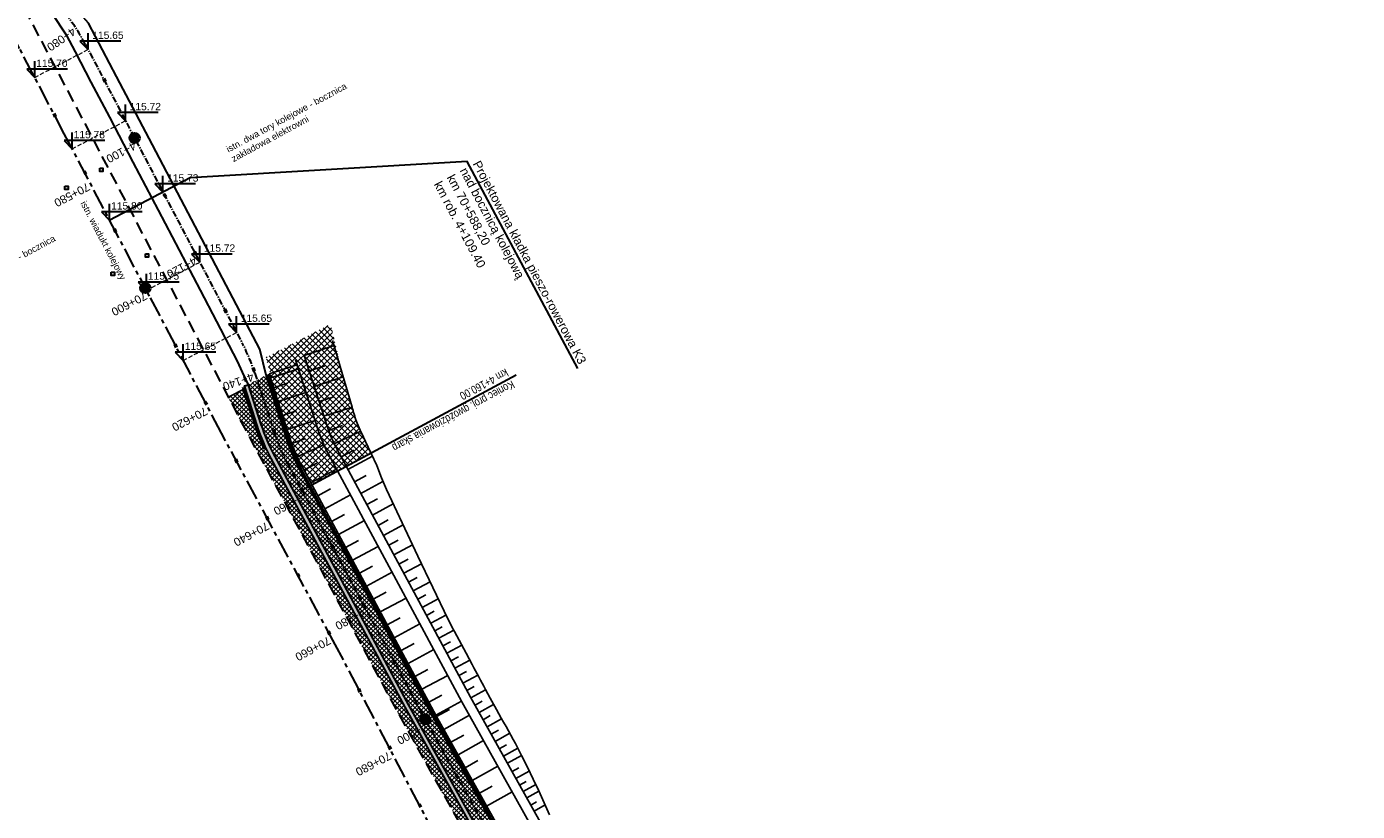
# Model space of a CAD drawing. Header units: metres. Extents: x 7529682 to 7533704, y 5721210 to 5727842.
# Tile 5 of 64: x 7531608 to 7531812, y 5724072 to 5724193. Entities that reach past the tile are written whole.
import ezdxf

# ---------------------------------------------------------------- set-up
doc = ezdxf.new("R2010")
doc.units = ezdxf.units.M
doc.linetypes.add('CENTER', pattern=[50.8, 31.75, -6.35, 6.35, -6.35])
doc.linetypes.add('HIDDEN', pattern=[9.525, 6.35, -3.175])
for name, color, linetype in [('C-DROGI-SYTUACJA-ETYKIETY', 7, 'Continuous'), ('C-TEREN-ETYKIETY', 7, 'Continuous'), ('D-hatch-pobocza', 131, 'Continuous'), ('D-pobocza', 7, 'Continuous'), ('D-skarpa', 7, 'Continuous'), ('D-skarpa-kreskowanie', 7, 'Continuous')]:
    doc.layers.add(name, color=color, linetype=linetype)
for name, color, linetype, lineweight, true_color in [('D-bariery', 7, 'FENCELINE2', 30, 0xff0f0f), ('D-hatch-ciag-pieszo-rowerowy', 7, 'Continuous', 13, 0xff9f80), ('D-hatch-gwozdziowanie', 7, 'Continuous', 13, 0xffc824)]:
    doc.layers.add(name, color=color, linetype=linetype, lineweight=lineweight, true_color=true_color)
for name, color, linetype, lineweight in [('D-krawędzie', 7, 'Continuous', 30), ('D-obrzeża', 7, 'Continuous', 30), ('D-opisy', 7, 'Continuous', 30), ('D-oś', 10, 'CENTER', 30), ('D-ścieki', 7, 'Continuous', 30)]:
    doc.layers.add(name, color=color, linetype=linetype, lineweight=lineweight)
doc.layers.add('poprzeczki', color=7, linetype='Continuous', true_color=0x0000c7)
doc.styles.add('2mm08', font='arial.ttf', dxfattribs={"width": 0.8})
doc.styles.get("Standard").update_dxf_attribs({"font": 'arial.ttf'})
doc.linetypes.add('FENCELINE2', pattern='A,6.35,-2.54,[132,ltypeshp.shx,S=2.54,R=0,X=-2.54,Y=0],-2.54,25.4', length=36.83)
pattern_1 = [(45, (0, 0), (-0.33675960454, 0.33675960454), []), (135, (0, 0), (-0.33675960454, -0.33675960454), [])]

# ---------------------------------------------------------------- blocks, each defined once
blk = doc.blocks.new('kilometraz')
at = {"linetype": 'ByBlock', "lineweight": -2}
blk.add_hatch(color=0, dxfattribs=at).paths.add_polyline_path([(0, -0.28125, 0.41421356), (0.28125, 0, 0.41421356), (0, 0.28125)])
at = {"color": 0, "linetype": 'ByBlock', "lineweight": -2}
blk.add_line((0, 0.28125), (0, -0.28125), dxfattribs=at)
blk.add_circle((0, 0), 0.28125, dxfattribs=at)
blk = doc.blocks.new('AeccTickLine')
at = {"color": 0, "linetype": 'ByBlock', "lineweight": -2}
blk.add_line((0, 1), (0, -1), dxfattribs=at)
blk = doc.blocks.new('kota')
at = {"color": 0, "linetype": 'ByBlock', "lineweight": -2}
for p, q in [((0, 0), (0, 1)), ((2, 0.5), (-0.5, 0.5)), ((-0.5, 0.5), (0, 0))]:
    blk.add_line(p, q, dxfattribs=at)

msp = doc.modelspace()

# ---------------------------------------------------------------- hatches: boundary and pattern name
at = {"layer": 'D-hatch-ciag-pieszo-rowerowy'}
h = msp.add_hatch(dxfattribs=at)
h.set_pattern_fill('ANSI37', color=256, scale=0.15, style=0)
h.set_pattern_definition(pattern_1)
edge = h.paths.add_edge_path()
edge.add_line((7531644.77, 5724139.26), (7531642.01, 5724137.81))
edge.add_arc((7531613.48, 5724128.52), 30, 18.0068, 18.0431, ccw=False)
edge.add_line((7531642.01, 5724137.79), (7531643.99, 5724131.72))
edge.add_arc((7531672.52, 5724141), 30, 198.0068, 208.2899)
edge.add_line((7531646.1, 5724126.78), (7531649.99, 5724119.54))
edge.add_line((7531649.99, 5724119.54), (7531652.86, 5724119.41))
edge.add_line((7531652.86, 5724119.41), (7531649.91, 5724124.9))
edge.add_arc((7531674.12, 5724137.94), 27.5, 198.0068, 208.2899, ccw=False)
edge.add_line((7531647.97, 5724129.44), (7531644.77, 5724139.26))
h = msp.add_hatch(dxfattribs=at)
h.set_pattern_fill('ANSI37', color=256, scale=0.15, style=0)
h.set_pattern_definition(pattern_1)
h.paths.add_polyline_path([(7531670.46, 5724086.72), (7531652.86, 5724119.41), (7531649.99, 5724119.54), (7531666.66, 5724088.58), (7531679.39, 5724065.76), (7531684.87, 5724055.95), (7531688.52, 5724049.12), (7531697.22, 5724032.63), (7531705.52, 5724016.85), (7531710.98, 5724006.44), (7531717.73, 5723993.61), (7531720.61, 5723993.5), (7531714.8, 5724004.55), (7531709.34, 5724014.95), (7531701.04, 5724030.73), (7531692.33, 5724047.23), (7531688.67, 5724054.08), (7531683.18, 5724063.92)])
at = {"layer": 'D-hatch-gwozdziowanie'}
h = msp.add_hatch(dxfattribs=at)
h.set_pattern_fill('ANSI37', color=256, scale=0.2, style=0)
h.set_pattern_definition([(45, (0, 0), (-0.449012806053, 0.449012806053), []), (135, (0, 0), (-0.449012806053, -0.449012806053), [])])
h.paths.add_polyline_path([(7531660.16, 5724128.85), (7531660.86, 5724127.35), (7531651.79, 5724122.46), (7531649.85, 5724126.12), (7531648.98, 5724128.09), (7531648.38, 5724129.79), (7531647.71, 5724131.86), (7531646.07, 5724136.89), (7531644.76, 5724142.01), (7531649.03, 5724144.2), (7531650.36, 5724144.89), (7531654.68, 5724147.14), (7531656.49, 5724139.5), (7531657.86, 5724134.85), (7531658.47, 5724132.72), (7531659.25, 5724130.68)])
at = {"layer": 'D-hatch-pobocza'}
h = msp.add_hatch(dxfattribs=at)
h.set_pattern_fill('ANSI37', color=256, scale=0.15, style=0)
h.set_pattern_definition(pattern_1)
h.paths.add_polyline_path([(7531641.56, 5724137.25), (7531638.97, 5724135.9), (7531641.01, 5724132.02), (7531664.91, 5724087.62), (7531677.64, 5724064.79), (7531683.11, 5724054.99), (7531686.75, 5724048.18), (7531695.45, 5724031.7), (7531703.75, 5724015.92), (7531709.21, 5724005.51), (7531719.39, 5723986.15), (7531726.3, 5723973), (7531732.74, 5723960.74), (7531735.13, 5723956.19), (7531735.64, 5723955.22), (7531738.92, 5723952.15), (7531736.41, 5723957), (7531736.31, 5723956.96), (7531727.53, 5723973.65), (7531720.63, 5723986.8), (7531710.45, 5724006.17), (7531704.99, 5724016.57), (7531696.69, 5724032.35), (7531687.99, 5724048.84), (7531684.34, 5724055.66), (7531678.87, 5724065.47), (7531666.13, 5724088.29), (7531645.57, 5724126.5, -0.044899), (7531643.41, 5724131.54)])
at = {"layer": 'D-ścieki', "linetype": 'ByBlock', "true_color": 0x00cccc}
h = msp.add_hatch(color=132, dxfattribs=at)
edge = h.paths.add_edge_path()
edge.add_line((7531642.01, 5724137.81), (7531641.44, 5724137.63))
edge.add_line((7531641.44, 5724137.63), (7531643.41, 5724131.54))
edge.add_arc((7531672.52, 5724141), 30.6, 198.0068, 208.2899)
edge.add_line((7531645.57, 5724126.5), (7531666.13, 5724088.29))
edge.add_line((7531666.13, 5724088.29), (7531678.87, 5724065.47))
edge.add_line((7531678.87, 5724065.47), (7531684.34, 5724055.66))
edge.add_line((7531684.34, 5724055.66), (7531687.99, 5724048.84))
edge.add_line((7531687.99, 5724048.84), (7531696.69, 5724032.35))
edge.add_line((7531696.69, 5724032.35), (7531704.99, 5724016.57))
edge.add_line((7531704.99, 5724016.57), (7531710.45, 5724006.17))
edge.add_line((7531710.45, 5724006.17), (7531727.53, 5723973.65))
edge.add_line((7531727.53, 5723973.65), (7531736.31, 5723956.96))
edge.add_line((7531736.31, 5723956.96), (7531737.42, 5723957.41))
edge.add_line((7531737.42, 5723957.41), (7531737.21, 5723957.86))
edge.add_line((7531737.21, 5723957.86), (7531736.63, 5723957.63))
edge.add_line((7531736.63, 5723957.63), (7531728.07, 5723973.93))
edge.add_line((7531728.07, 5723973.93), (7531710.98, 5724006.44))
edge.add_line((7531710.98, 5724006.44), (7531705.52, 5724016.85))
edge.add_line((7531705.52, 5724016.85), (7531697.22, 5724032.63))
edge.add_line((7531697.22, 5724032.63), (7531688.52, 5724049.12))
edge.add_line((7531688.52, 5724049.12), (7531684.87, 5724055.95))
edge.add_line((7531684.87, 5724055.95), (7531679.39, 5724065.76))
edge.add_line((7531679.39, 5724065.76), (7531666.66, 5724088.58))
edge.add_line((7531666.66, 5724088.58), (7531646.1, 5724126.78))
edge.add_arc((7531672.52, 5724141), 30, 198.0068, 208.2899, ccw=False)
edge.add_line((7531643.99, 5724131.72), (7531642.01, 5724137.79))
edge.add_arc((7531613.48, 5724128.52), 30, 18.0068, 18.0431)

# ---------------------------------------------------------------- linework, layer by layer
at = {"layer": 'C-TEREN-ETYKIETY', "color": 212, "linetype": 'HIDDEN', "lineweight": 13, "ltscale": 0.1, "true_color": 0xe000e0}
for points in [[(7531609.25, 5724185.02), (7531617.44, 5724189.32)], [(7531615, 5724174.06), (7531623.19, 5724178.36)], [(7531628.93, 5724167.4), (7531620.74, 5724163.11)], [(7531626.4, 5724152.33), (7531634.59, 5724156.63)], [(7531632.05, 5724141.55), (7531640.24, 5724145.85)]]:
    msp.add_lwpolyline(points, dxfattribs=at)
at = {"layer": 'D-bariery', "ltscale": 0.05, "flags": 128}
for points in [[(7531734.88, 5723966.87), (7531732.11, 5723972.15), (7531725.2, 5723985.29), (7531715.03, 5724004.66), (7531709.56, 5724015.07), (7531701.26, 5724030.85), (7531692.55, 5724047.35), (7531688.89, 5724054.2), (7531683.4, 5724064.04), (7531670.68, 5724086.84), (7531650.13, 5724125.02, -0.044899), (7531648.21, 5724129.51), (7531645, 5724139.38)], [(7531641.16, 5724137.37, -0.000554), (7531641.18, 5724137.31), (7531643.08, 5724131.43, 0.025018), (7531644.45, 5724127.91)]]:
    msp.add_lwpolyline(points, format="xyb", dxfattribs=at)
at = {"layer": 'D-krawędzie', "linetype": 'HIDDEN', "ltscale": 0.3, "flags": 128}
msp.add_lwpolyline([(7530572.01, 5726166.06), (7530599.74, 5726113.52), (7530641.56, 5726032.01), (7530660.96, 5725995.07), (7530689.13, 5725941.54), (7530707.34, 5725907.03), (7530725.26, 5725873.09), (7530743.97, 5725837.65), (7530770.53, 5725787.12), (7530787.86, 5725754.27), (7530809.9, 5725712.54), (7530824.74, 5725684.39), (7530840.86, 5725653.69), (7530860.68, 5725616.15), (7530865.28, 5725607.39), (7530878.05, 5725583.08), (7530918.17, 5725507.18), (7530950.16, 5725446.31), (7530993.42, 5725364.26), (7531022.77, 5725308.72), (7531053.81, 5725249.87), (7531081.17, 5725197.87), (7531103.9, 5725154.54), (7531128.12, 5725108.45), (7531149.3, 5725068.25), (7531167.38, 5725033.77), (7531197.16, 5724976.99), (7531228.15, 5724918.03), (7531253.15, 5724870.49), (7531286.8, 5724806.65), (7531306.74, 5724768.66), (7531335.09, 5724714.65), (7531357.32, 5724672.44), (7531373.64, 5724641.45), (7531392.16, 5724606), (7531418.48, 5724555.85), (7531439.73, 5724515.58), (7531476.36, 5724446.19), (7531491.8, 5724416.76), (7531531.9, 5724339.93), (7531557.23, 5724291.66), (7531569.85, 5724267.58), (7531591.38, 5724226.55), (7531610, 5724191.1), (7531616.88, 5724178), (7531629.98, 5724153.03), (7531641.01, 5724132.02), (7531664.91, 5724087.62), (7531677.64, 5724064.79), (7531683.11, 5724054.99), (7531686.75, 5724048.18), (7531695.45, 5724031.7), (7531703.75, 5724015.92), (7531709.21, 5724005.51), (7531719.39, 5723986.15), (7531726.3, 5723973), (7531732.74, 5723960.74), (7531735.13, 5723956.19)], dxfattribs=at)
at = {"layer": 'D-krawędzie', "color": 7, "linetype": 'ByBlock'}
for points in [[(7531644.77, 5724139.26), (7531643.8, 5724143.27), (7531640.72, 5724149.13), (7531632.8, 5724164.24), (7531627.34, 5724174.65), (7531621.82, 5724185.17), (7531617.52, 5724193.35), (7531616.32, 5724194.71), (7531614.79, 5724196.44)], [(7531611.85, 5724194.89), (7531614.07, 5724191.54), (7531615.43, 5724188.94), (7531617.87, 5724184.29), (7531620.7, 5724178.91), (7531624.33, 5724171.98), (7531628.19, 5724164.62), (7531632.48, 5724156.45), (7531634.64, 5724152.34), (7531637.15, 5724147.55), (7531640.35, 5724141.46), (7531641.12, 5724139.76), (7531642.01, 5724137.81)]]:
    msp.add_lwpolyline(points, dxfattribs=at)
at = {"layer": 'D-krawędzie'}
for points in [[(7531619.22, 5724171.06), (7531619.72, 5724171.06), (7531619.72, 5724170.56), (7531619.22, 5724170.56)], [(7531613.87, 5724168.3), (7531614.37, 5724168.3), (7531614.37, 5724167.8), (7531613.87, 5724167.8)], [(7531626.23, 5724157.92), (7531626.73, 5724157.92), (7531626.73, 5724157.42), (7531626.23, 5724157.42)], [(7531621, 5724155.1), (7531621.5, 5724155.1), (7531621.5, 5724154.6), (7531621, 5724154.6)]]:
    msp.add_lwpolyline(points, close=True, dxfattribs=at)
at = {"layer": 'D-obrzeża'}
msp.add_lwpolyline([(7531780.89, 5723900.51), (7531779.43, 5723903.07, 0.118613), (7531777.82, 5723904.77), (7531765.06, 5723913.08, -0.200916), (7531758.55, 5723922.66), (7531755.44, 5723937.94, 0.1118), (7531751.82, 5723946), (7531743.06, 5723957.61, 0.048597), (7531740.44, 5723960.47), (7531738.44, 5723962.26, -0.089262), (7531734.08, 5723967.85), (7531731.89, 5723972.03), (7531724.98, 5723985.18), (7531714.8, 5724004.55), (7531709.34, 5724014.95), (7531701.04, 5724030.73), (7531692.33, 5724047.23), (7531688.67, 5724054.08), (7531683.18, 5724063.92), (7531670.46, 5724086.72), (7531649.91, 5724124.9, -0.044899), (7531647.97, 5724129.44), (7531644.77, 5724139.26)], format="xyb", dxfattribs=at)
at = {"layer": 'D-opisy'}
msp.add_line((7531650.25, 5724121.63), (7531683.18, 5724139.36), dxfattribs=at)
for points in [[(7531692.64, 5724140.33), (7531675.67, 5724172.11), (7531633.13, 5724169.61)], [(7531633.13, 5724169.61), (7531633.13, 5724169.61), (7531633.13, 5724169.61), (7531620.75, 5724163.1)]]:
    msp.add_lwpolyline(points, dxfattribs=at)
at = {"layer": 'D-oś', "ltscale": 0.1}
msp.add_lwpolyline([(7531812.38, 5723798.62), (7531655.4, 5724097.9), (7531637.92, 5724130.38), (7531626.89, 5724151.4), (7531613.78, 5724176.37), (7531606.91, 5724189.47), (7531588.28, 5724224.92), (7531566.75, 5724265.95), (7531554.13, 5724290.03), (7531528.89, 5724338.21), (7531488.68, 5724414.9), (7531465.3, 5724459.45)], dxfattribs=at)
at = {"layer": 'D-oś', "ltscale": 0.03}
msp.add_lwpolyline([(7531614.26, 5724194.44, -0.042592), (7531617, 5724190.14), (7531641.09, 5724144.24, -0.042262), (7531643.05, 5724139.58), (7531645.97, 5724130.59, 0.044899), (7531648.09, 5724125.65), (7531669.36, 5724086.12), (7531687.57, 5724053.49), (7531733.08, 5723967.07, 0.08906), (7531737.42, 5723961.49), (7531739.52, 5723959.62, -0.048597), (7531742.14, 5723956.76), (7531750.65, 5723945.47, -0.1118), (7531754.27, 5723937.41), (7531757.43, 5723921.9, 0.200916), (7531763.94, 5723912.31), (7531771.97, 5723907.08, -0.131228), (7531777.15, 5723901.33), (7531783.38, 5723889.12)], format="xyb", dxfattribs=at)
at = {"layer": 'D-pobocza'}
msp.add_lwpolyline([(7531757.98, 5723927.96), (7531755.91, 5723938.15, 0.1118), (7531752.28, 5723946.21), (7531743.43, 5723957.95, 0.048597), (7531740.81, 5723960.81), (7531738.84, 5723962.58, -0.089262), (7531734.48, 5723968.16), (7531732.33, 5723972.26), (7531725.42, 5723985.41), (7531715.25, 5724004.78), (7531709.78, 5724015.18), (7531701.48, 5724030.97), (7531692.78, 5724047.46), (7531689.11, 5724054.32), (7531683.62, 5724064.16), (7531670.9, 5724086.96), (7531650.35, 5724125.14, -0.044899), (7531648.44, 5724129.59), (7531645.22, 5724139.5)], format="xyb", dxfattribs=at)
msp.add_lwpolyline([(7531641.56, 5724137.25), (7531638.97, 5724135.9)], dxfattribs=at)
at = {"layer": 'D-skarpa', "linetype": 'Continuous'}
for points in [[(7531654.97, 5724144.61), (7531658, 5724134.38), (7531658.06, 5724134.12), (7531658.13, 5724133.84), (7531658.21, 5724133.56), (7531658.29, 5724133.28), (7531658.38, 5724133), (7531658.47, 5724132.72), (7531658.57, 5724132.44), (7531658.67, 5724132.17), (7531658.78, 5724131.91, 0.008141), (7531660.04, 5724129.08), (7531660.9, 5724127.27), (7531661.76, 5724125.39), (7531662.48, 5724123.49), (7531663.25, 5724121.7), (7531668.1, 5724111.48), (7531672.67, 5724101.86, -0.000668), (7531675.48, 5724096.59), (7531676.42, 5724094.83, -0.000447), (7531678.45, 5724091.01), (7531679.18, 5724089.68), (7531680.14, 5724087.93, -0.000647), (7531683.1, 5724082.68), (7531684.02, 5724080.85), (7531684.9, 5724079.05), (7531685.78, 5724077.24), (7531686.66, 5724075.42), (7531687.5, 5724073.57), (7531688.32, 5724071.74)], [(7531649.27, 5724141.62), (7531652.72, 5724130.98, 0.044899), (7531654.31, 5724127.27), (7531674.84, 5724089.12), (7531687.55, 5724066.35), (7531693.06, 5724056.48), (7531696.75, 5724049.58), (7531702.02, 5724039.58), (7531703.35, 5724040.28), (7531698.07, 5724050.28), (7531694.37, 5724057.2), (7531688.86, 5724067.09), (7531676.16, 5724089.84), (7531655.63, 5724127.98, -0.044899), (7531654.15, 5724131.45), (7531650.61, 5724142.33)]]:
    msp.add_lwpolyline(points, format="xyb", dxfattribs=at)
at = {"layer": 'D-skarpa-kreskowanie'}
for p, q in [((7531650.61, 5724142.33), (7531655.23, 5724143.83)), ((7531645.22, 5724139.5), (7531649.5, 5724140.89)), ((7531651.39, 5724139.93), (7531653.77, 5724140.7)), ((7531652.17, 5724137.55), (7531656.63, 5724139.01)), ((7531645.92, 5724137.36), (7531648.06, 5724138.06)), ((7531646.61, 5724135.22), (7531650.89, 5724136.61)), ((7531652.92, 5724135.22), (7531655.18, 5724135.95)), ((7531647.31, 5724133.08), (7531649.45, 5724133.78)), ((7531653.66, 5724132.97), (7531658, 5724134.38)), ((7531648.01, 5724130.94), (7531652.29, 5724132.33)), ((7531654.37, 5724130.8), (7531656.49, 5724131.57)), ((7531648.71, 5724128.8), (7531650.83, 5724129.57)), ((7531655.25, 5724128.72), (7531659.3, 5724130.7)), ((7531649.56, 5724126.72), (7531653.66, 5724128.59)), ((7531656.31, 5724126.73), (7531658.24, 5724127.77)), ((7531657.35, 5724124.8), (7531661.11, 5724126.82)), ((7531650.58, 5724124.71), (7531652.56, 5724125.78)), ((7531651.64, 5724122.73), (7531655.61, 5724124.87)), ((7531658.36, 5724122.92), (7531660.16, 5724123.89)), ((7531659.33, 5724121.12), (7531662.71, 5724122.94)), ((7531652.71, 5724120.75), (7531654.69, 5724121.82)), ((7531653.78, 5724118.77), (7531657.74, 5724120.9)), ((7531660.24, 5724119.42), (7531661.87, 5724120.3)), ((7531661.12, 5724117.79), (7531664.29, 5724119.5)), ((7531654.84, 5724116.79), (7531656.82, 5724117.86)), ((7531655.91, 5724114.81), (7531659.87, 5724116.94)), ((7531661.97, 5724116.2), (7531663.52, 5724117.04)), ((7531662.8, 5724114.66), (7531665.82, 5724116.28)), ((7531656.97, 5724112.83), (7531658.96, 5724113.89)), ((7531658.04, 5724110.85), (7531662, 5724112.98)), ((7531663.61, 5724113.15), (7531665.08, 5724113.94)), ((7531664.41, 5724111.68), (7531667.27, 5724113.22)), ((7531665.18, 5724110.25), (7531666.57, 5724111)), ((7531665.93, 5724108.85), (7531668.65, 5724110.32)), ((7531659.11, 5724108.86), (7531661.09, 5724109.93)), ((7531660.17, 5724106.88), (7531664.14, 5724109.02)), ((7531666.66, 5724107.49), (7531667.98, 5724108.21)), ((7531667.37, 5724106.17), (7531669.96, 5724107.56)), ((7531661.24, 5724104.9), (7531663.22, 5724105.97)), ((7531662.31, 5724102.92), (7531666.27, 5724105.05)), ((7531668.07, 5724104.88), (7531669.33, 5724105.55)), ((7531668.75, 5724103.61), (7531671.21, 5724104.94)), ((7531669.41, 5724102.38), (7531670.61, 5724103.03)), ((7531670.05, 5724101.19), (7531672.39, 5724102.44)), ((7531663.37, 5724100.94), (7531665.35, 5724102.01)), ((7531664.44, 5724098.96), (7531668.4, 5724101.09)), ((7531670.68, 5724100.02), (7531671.84, 5724100.64)), ((7531671.31, 5724098.86), (7531673.61, 5724100.1)), ((7531665.51, 5724096.98), (7531667.49, 5724098.04)), ((7531671.93, 5724097.71), (7531673.08, 5724098.33)), ((7531666.57, 5724095), (7531670.53, 5724097.13)), ((7531672.54, 5724096.56), (7531674.84, 5724097.79)), ((7531673.16, 5724095.41), (7531674.31, 5724096.03)), ((7531667.64, 5724093.01), (7531669.62, 5724094.08)), ((7531673.78, 5724094.27), (7531676.06, 5724095.5)), ((7531668.7, 5724091.03), (7531672.67, 5724093.17)), ((7531674.39, 5724093.13), (7531675.53, 5724093.74)), ((7531675.01, 5724091.99), (7531677.28, 5724093.21)), ((7531669.77, 5724089.05), (7531671.75, 5724090.12)), ((7531675.62, 5724090.85), (7531676.75, 5724091.46)), ((7531676.12, 5724089.91), (7531676.12, 5724089.91)), ((7531676.23, 5724089.72), (7531678.47, 5724090.97)), ((7531670.84, 5724087.07), (7531674.8, 5724089.2)), ((7531670.96, 5724086.84), (7531672.93, 5724087.94)), ((7531676.86, 5724088.59), (7531677.97, 5724089.22)), ((7531677.48, 5724087.48), (7531679.71, 5724088.72)), ((7531672.06, 5724084.88), (7531675.99, 5724087.07)), ((7531678.1, 5724086.36), (7531679.21, 5724086.98)), ((7531678.72, 5724085.25), (7531680.95, 5724086.5)), ((7531673.16, 5724082.91), (7531675.12, 5724084.01)), ((7531679.34, 5724084.13), (7531680.46, 5724084.76)), ((7531679.97, 5724083.02), (7531682.21, 5724084.27)), ((7531674.25, 5724080.95), (7531678.18, 5724083.14)), ((7531680.59, 5724081.89), (7531681.72, 5724082.52)), ((7531681.22, 5724080.77), (7531683.44, 5724082.01)), ((7531675.35, 5724078.98), (7531677.31, 5724080.08)), ((7531684.01, 5724080.87), (7531681.84, 5724079.66)), ((7531676.44, 5724077.02), (7531680.37, 5724079.21)), ((7531682.55, 5724078.38), (7531683.6, 5724078.97)), ((7531683.14, 5724077.33), (7531685.18, 5724078.47)), ((7531677.54, 5724075.05), (7531679.51, 5724076.15)), ((7531683.71, 5724076.31), (7531684.7, 5724076.86)), ((7531684.26, 5724075.31), (7531686.19, 5724076.39)), ((7531678.64, 5724073.09), (7531682.57, 5724075.28)), ((7531686.67, 5724075.39), (7531684.8, 5724074.35)), ((7531685.43, 5724073.22), (7531686.32, 5724073.72)), ((7531685.93, 5724072.33), (7531687.63, 5724073.28))]:
    msp.add_line(p, q, dxfattribs=at)
at = {"layer": 'D-skarpa-kreskowanie', "linetype": 'Continuous'}
msp.add_line((7531645.16, 5724138.75, 115.62), (7531649.82, 5724140.26, 112.35), dxfattribs=at)
at = {"layer": 'D-ścieki'}
for points in [[(7531678.87, 5724065.47), (7531666.13, 5724088.29), (7531645.57, 5724126.5, -0.044899), (7531643.41, 5724131.54), (7531641.44, 5724137.63), (7531642.01, 5724137.81)], [(7531642.01, 5724137.81, -0.000158), (7531642.01, 5724137.79), (7531643.99, 5724131.72, 0.044899), (7531646.1, 5724126.78), (7531666.66, 5724088.58), (7531679.39, 5724065.76)]]:
    msp.add_lwpolyline(points, format="xyb", dxfattribs=at)

# ---------------------------------------------------------------- block references
at = {"layer": 'C-DROGI-SYTUACJA-ETYKIETY', "color": 7, "linetype": 'Continuous', "lineweight": 60}
for p, xscale, yscale, zscale, rotation in [((7531612.29, 5724179.22), 0.2499999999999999, 0.2499999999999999, 0.2499999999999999, 297.6974003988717), ((7531616.93, 5724170.37), 0.25, 0.25, 0.25, 297.6832560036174), ((7531621.58, 5724161.51), 0.25, 0.25, 0.25, 297.6832560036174), ((7531630.87, 5724143.8), 0.25, 0.25, 0.25, 297.6884152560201), ((7531635.52, 5724134.95), 0.25, 0.25, 0.25, 297.6884152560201), ((7531640.21, 5724126.12), 0.25, 0.25, 0.25, 298.2899328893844), ((7531644.95, 5724117.31), 0.25, 0.25, 0.25, 298.2899328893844), ((7531649.69, 5724108.51), 0.25, 0.25, 0.25, 298.2899328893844), ((7531654.43, 5724099.7), 0.25, 0.25, 0.25, 298.2899328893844), ((7531659.09, 5724090.85), 0.25, 0.25, 0.25, 297.6784843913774), ((7531663.74, 5724082), 0.25, 0.25, 0.25, 297.6784843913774), ((7531668.38, 5724073.14), 0.25, 0.25, 0.25, 297.6784843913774)]:
    msp.add_blockref('AeccTickLine', p, dxfattribs=dict(at, xscale=xscale, yscale=yscale, zscale=zscale, rotation=rotation))
at = {"layer": 'C-DROGI-SYTUACJA-ETYKIETY', "color": 10, "linetype": 'Continuous', "lineweight": 60, "xscale": 2.249999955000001, "yscale": 2.249999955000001, "zscale": 2.249999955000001, "rotation": 297.6832560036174}
msp.add_blockref('kilometraz', (7531626.23, 5724152.66), dxfattribs=at)
at = {"layer": 'C-TEREN-ETYKIETY', "color": 212, "linetype": 'Continuous', "lineweight": 30, "true_color": 0xe000e0, "xscale": 2.5, "yscale": 2.5, "zscale": 2.5}
for p in [(7531617.44, 5724189.32), (7531623.18, 5724178.36), (7531628.93, 5724167.4), (7531634.58, 5724156.63), (7531640.24, 5724145.85)]:
    msp.add_blockref('kota', p, dxfattribs=at)
at = {"layer": 'C-TEREN-ETYKIETY', "color": 98, "lineweight": 30, "true_color": 0x006100, "xscale": 2.5, "yscale": 2.5, "zscale": 2.5}
for p in [(7531609.25, 5724185.02), (7531615, 5724174.06), (7531620.74, 5724163.11), (7531626.4, 5724152.33), (7531632.05, 5724141.55)]:
    msp.add_blockref('kota', p, dxfattribs=at)
at = {"layer": 'poprzeczki', "color": 7, "linetype": 'Continuous', "lineweight": 60}
for p, xscale, yscale, zscale, rotation in [((7531619.93, 5724184.57), 0.25, 0.25, 0.25, 297.6868354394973), ((7531629.22, 5724166.86), 0.25, 0.25, 0.25, 297.6868354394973), ((7531633.87, 5724158), 0.25, 0.25, 0.25, 297.6868354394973), ((7531638.51, 5724149.15), 0.25, 0.25, 0.25, 297.6868354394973), ((7531642.86, 5724140.15), 0.2499999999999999, 0.2499999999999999, 0.2499999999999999, 289.1678380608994), ((7531645.96, 5724130.65), 0.2499999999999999, 0.2499999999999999, 0.2499999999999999, 288.0067998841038), ((7531650.25, 5724121.63), 0.25, 0.25, 0.25, 298.2899329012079), ((7531654.99, 5724112.83), 0.25, 0.25, 0.25, 298.2899329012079), ((7531659.73, 5724104.02), 0.25, 0.25, 0.25, 298.2899329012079), ((7531664.47, 5724095.22), 0.25, 0.25, 0.25, 298.2899329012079), ((7531674.07, 5724077.68), 0.25, 0.25, 0.25, 299.1606083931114)]:
    msp.add_blockref('AeccTickLine', p, dxfattribs=dict(at, xscale=xscale, yscale=yscale, zscale=zscale, rotation=rotation))
at = {"layer": 'poprzeczki', "color": 10, "linetype": 'Continuous', "lineweight": 60, "xscale": 2.249999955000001, "yscale": 2.249999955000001, "zscale": 2.249999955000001}
for p, rotation in [((7531624.57, 5724175.71), 297.6868354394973), ((7531669.2, 5724086.41), 298.2899329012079)]:
    msp.add_blockref('kilometraz', p, dxfattribs=dict(at, rotation=rotation))

# ---------------------------------------------------------------- texts
at = {"layer": 'C-DROGI-SYTUACJA-ETYKIETY', "color": 7}
for s, rotation, p in [('4+080', 214.7639, (7531614.99, 5724192.79)), ('4+100', 207.6868, (7531624.42, 5724175.21)), ('70+580', 207.6833, (7531617.28, 5724168.9)), ('4+120', 207.6868, (7531633.71, 5724157.5)), ('70+600', 207.6833, (7531626.07, 5724152.15)), ('4+140', 199.1678, (7531642.63, 5724139.68)), ('70+620', 207.6884, (7531635.36, 5724134.44)), ('4+160', 208.2899, (7531650.09, 5724121.13)), ('70+640', 208.2899, (7531644.8, 5724116.8)), ('4+180', 208.2899, (7531659.57, 5724103.51)), ('70+660', 208.2899, (7531654.28, 5724099.19)), ('4+200', 208.2899, (7531669.05, 5724085.9)), ('70+680', 207.6785, (7531663.58, 5724081.49))]:
    msp.add_text(s, height=1.25, rotation=rotation, dxfattribs=at).set_placement(p)
at = {"layer": 'C-TEREN-ETYKIETY', "color": 212, "true_color": 0xe000e0}
for s, p in [('115.65', (7531618.08, 5724190.94, -348.23)), ('115.72', (7531623.82, 5724179.98, -348.23)), ('115.73', (7531629.57, 5724169.02, -348.23)), ('115.72', (7531635.22, 5724158.25, -348.23)), ('115.65', (7531640.88, 5724147.47, -348.23))]:
    msp.add_text(s, height=1.125, dxfattribs=at).set_placement(p)
at = {"layer": 'C-TEREN-ETYKIETY', "color": 98, "true_color": 0x006100}
for s, p in [('115.70', (7531609.47, 5724186.64, -348.23)), ('115.78', (7531615.22, 5724175.68, -348.23)), ('115.80', (7531620.97, 5724164.73, -348.23)), ('115.75', (7531626.62, 5724153.96, -348.23)), ('115.65', (7531632.28, 5724143.17, -348.23))]:
    msp.add_text(s, height=1.125, dxfattribs=at).set_placement(p)
at = {"layer": 'D-opisy'}
msp.add_text('istn. wiadukt kolejowy', height=1, rotation=297.6431, dxfattribs=at).set_placement((7531616.22, 5724165.7))
at = {"layer": 'D-opisy', "attachment_point": 1}
for s, width, insert, char_height, rotation in [('istn. dwa tory kolejowe - bocznica zakładowa elektrowni', 24.7651, (7531638.51, 5724174.34), 1, 28.474), ('Projektowana kładka pieszo-rowerowa K3\\Pnad bocznicą kolejową\\Pkm 70+588,20\\Pkm rob. 4+109.40', 46.4847, (7531677.66, 5724172.4), 1.35, 297.8642), ('istn. dwa tory kolejowe - bocznica zakładowa elektrowni', 24.7651, (7531593.76, 5724150.93), 1, 28.474)]:
    msp.add_mtext_dynamic_manual_height_columns(s, width=width, gutter_width=6, heights=[0], dxfattribs=dict(at, insert=insert, char_height=char_height, rotation=rotation))
at = {"layer": 'D-opisy', "insert": (7531682.31, 5724138.89), "char_height": 1.25, "attachment_point": 4, "rotation": 208.2899, "style": '2mm08'}
msp.add_mtext('Koniec proj. gwoździowania skarp\\Pkm 4+160.00', dxfattribs=at)

doc.saveas('drawing.dxf')
